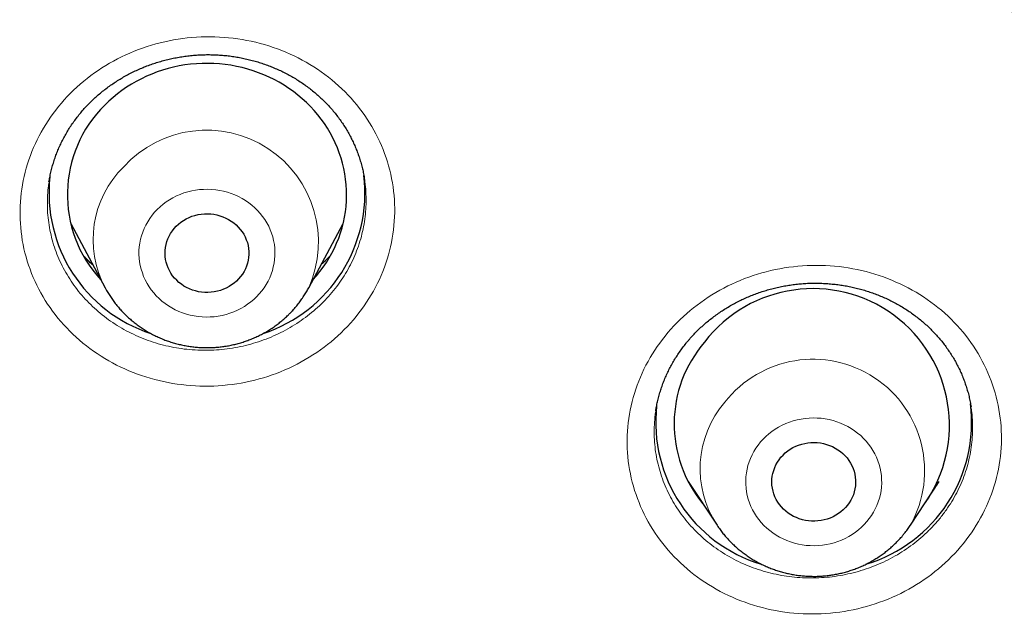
# Model space of a CAD drawing. Header units: millimetres. Extents: x 8 to 450, y 12 to 574.
# Tile 179 of 256: x 248.33 to 258.91, y 499.46 to 505.96. Entities that reach past the tile are written whole.
import ezdxf

# ---------------------------------------------------------------- set-up
doc = ezdxf.new("R2010")
doc.units = ezdxf.units.MM

msp = doc.modelspace()

# ---------------------------------------------------------------- linework, layer by layer
at = {"color": 7, "linetype": 'Continuous', "lineweight": 30}
for p, q in [((252.036, 504.241), (252.036, 504.244)), ((248.648, 504.217), (248.648, 504.213)), ((248.881, 503.769), (249.25, 503.078)), ((251.438, 503.078), (251.807, 503.769)), ((249.251, 503.077), (249.25, 503.078)), ((251.438, 503.078), (251.437, 503.077)), ((255.167, 501.757), (255.166, 501.755)), ((255.514, 500.998), (255.824, 500.528)), ((255.554, 500.938), (255.54, 500.952)), ((257.901, 500.528), (258.211, 500.998)), ((258.19, 500.963), (258.181, 500.954)), ((255.825, 500.527), (255.824, 500.528))]:
    msp.add_line(p, q, dxfattribs=at)
at = {"color": 252, "linetype": 'Continuous', "lineweight": 0}
for p, q in [((255.555, 500.937), (255.54, 500.951)), ((258.189, 500.962), (258.181, 500.953))]:
    msp.add_line(p, q, dxfattribs=at)
at = {"color": 7, "linetype": 'Continuous', "lineweight": 30, "flags": 128}
for points in [[(251.483, 503.163), (251.521, 503.206), (251.558, 503.253), (251.594, 503.301), (251.627, 503.35), (251.658, 503.4), (251.687, 503.452), (251.713, 503.505), (251.737, 503.558), (251.759, 503.613), (251.779, 503.668), (251.795, 503.724), (251.81, 503.781), (251.822, 503.838), (251.831, 503.896), (251.838, 503.953), (251.842, 504.012), (251.844, 504.07), (251.843, 504.128), (251.84, 504.186), (251.834, 504.244), (251.825, 504.302), (251.814, 504.359), (251.801, 504.416), (251.785, 504.472), (251.766, 504.528), (251.745, 504.583), (251.722, 504.637), (251.696, 504.69), (251.668, 504.742), (251.638, 504.793), (251.606, 504.842), (251.571, 504.891), (251.534, 504.938), (251.496, 504.983), (251.455, 505.027), (251.412, 505.069), (251.368, 505.11), (251.322, 505.149), (251.274, 505.186), (251.224, 505.221), (251.173, 505.254), (251.121, 505.286), (251.067, 505.315), (251.012, 505.342), (250.956, 505.367), (250.899, 505.389), (250.841, 505.41), (250.782, 505.428), (250.723, 505.444), (250.662, 505.457), (250.602, 505.469), (250.54, 505.477), (250.479, 505.484), (250.417, 505.488), (250.355, 505.489), (250.293, 505.489), (250.231, 505.485), (250.169, 505.48), (250.108, 505.472), (250.047, 505.462), (249.986, 505.449), (249.926, 505.434), (249.867, 505.416), (249.809, 505.397), (249.751, 505.375), (249.695, 505.351), (249.64, 505.324), (249.585, 505.296), (249.533, 505.266), (249.481, 505.233), (249.431, 505.198), (249.383, 505.162), (249.336, 505.124), (249.291, 505.084), (249.248, 505.042)], [(250.015, 503.739), (250.039, 503.762), (250.065, 503.783), (250.093, 503.801), (250.122, 503.818), (250.152, 503.833), (250.183, 503.846), (250.215, 503.856), (250.248, 503.864), (250.282, 503.869), (250.316, 503.873), (250.35, 503.873), (250.384, 503.872), (250.418, 503.868), (250.451, 503.861), (250.484, 503.853), (250.516, 503.842), (250.547, 503.828), (250.577, 503.813), (250.605, 503.795), (250.632, 503.776), (250.657, 503.754), (250.681, 503.731), (250.702, 503.706), (250.722, 503.68), (250.739, 503.653), (250.754, 503.624), (250.767, 503.594), (250.778, 503.564), (250.785, 503.533), (250.791, 503.501), (250.794, 503.469), (250.794, 503.437), (250.791, 503.405), (250.786, 503.374), (250.779, 503.342), (250.769, 503.312), (250.757, 503.282), (250.742, 503.253), (250.725, 503.225), (250.706, 503.199), (250.684, 503.174), (250.661, 503.151), (250.636, 503.129), (250.609, 503.109), (250.581, 503.091), (250.551, 503.075), (250.521, 503.062), (250.489, 503.05), (250.456, 503.041), (250.423, 503.034), (250.389, 503.03), (250.355, 503.028), (250.321, 503.028), (250.287, 503.031), (250.254, 503.036), (250.22, 503.044), (250.188, 503.054), (250.157, 503.066), (250.126, 503.081), (250.097, 503.097), (250.069, 503.116), (250.043, 503.136), (250.019, 503.159), (249.996, 503.182), (249.975, 503.208), (249.957, 503.235), (249.941, 503.263), (249.927, 503.292), (249.915, 503.322), (249.906, 503.353), (249.9, 503.384), (249.895, 503.416), (249.894, 503.448), (249.895, 503.48), (249.899, 503.512), (249.905, 503.544), (249.914, 503.574), (249.925, 503.605), (249.938, 503.634), (249.954, 503.662), (249.973, 503.689), (249.993, 503.715), (250.015, 503.739)], [(256.51, 501.257), (256.533, 501.281), (256.557, 501.304), (256.583, 501.325), (256.61, 501.344), (256.639, 501.361), (256.669, 501.376), (256.7, 501.388), (256.733, 501.399), (256.766, 501.407), (256.799, 501.412), (256.833, 501.416), (256.867, 501.416), (256.901, 501.415), (256.935, 501.411), (256.968, 501.404), (257.001, 501.396), (257.033, 501.385), (257.064, 501.372), (257.094, 501.356), (257.122, 501.339), (257.149, 501.319), (257.175, 501.298), (257.198, 501.275), (257.22, 501.25), (257.24, 501.224), (257.257, 501.196), (257.272, 501.168), (257.285, 501.138), (257.296, 501.108), (257.304, 501.076), (257.309, 501.045), (257.312, 501.013), (257.312, 500.981), (257.31, 500.949), (257.305, 500.917), (257.297, 500.886), (257.288, 500.855), (257.275, 500.826), (257.261, 500.797), (257.244, 500.769), (257.224, 500.743), (257.203, 500.718), (257.18, 500.694), (257.155, 500.672), (257.128, 500.653), (257.1, 500.635), (257.071, 500.619), (257.04, 500.605), (257.008, 500.593), (256.975, 500.584), (256.942, 500.577), (256.908, 500.573), (256.874, 500.571), (256.84, 500.571), (256.806, 500.574), (256.773, 500.579), (256.74, 500.587), (256.707, 500.597), (256.676, 500.609), (256.645, 500.623), (256.616, 500.64), (256.588, 500.658), (256.562, 500.678), (256.538, 500.701), (256.515, 500.725), (256.494, 500.75), (256.476, 500.777), (256.459, 500.805), (256.445, 500.834), (256.434, 500.864), (256.425, 500.895), (256.418, 500.926), (256.414, 500.958), (256.412, 500.99), (256.413, 501.022), (256.417, 501.054), (256.423, 501.085), (256.432, 501.116), (256.443, 501.147), (256.456, 501.176), (256.472, 501.204), (256.49, 501.231), (256.51, 501.257)]]:
    msp.add_lwpolyline(points, dxfattribs=at)
at = {"color": 252, "linetype": 'Continuous', "lineweight": 0, "flags": 128}
for points in [[(250.878, 502.982), (250.906, 503.013), (250.933, 503.045), (250.958, 503.078), (250.98, 503.113), (251, 503.149), (251.018, 503.186), (251.034, 503.224), (251.047, 503.263), (251.057, 503.302), (251.065, 503.342), (251.071, 503.383), (251.074, 503.423), (251.074, 503.464), (251.072, 503.505), (251.068, 503.545), (251.06, 503.585), (251.051, 503.625), (251.038, 503.664), (251.024, 503.702), (251.007, 503.739), (250.987, 503.776), (250.966, 503.811), (250.942, 503.845), (250.916, 503.878), (250.888, 503.909), (250.858, 503.938), (250.827, 503.966), (250.793, 503.992), (250.758, 504.016), (250.722, 504.038), (250.684, 504.058), (250.645, 504.076), (250.605, 504.092), (250.565, 504.105), (250.523, 504.116), (250.481, 504.125), (250.438, 504.131), (250.395, 504.135), (250.352, 504.137), (250.308, 504.136), (250.265, 504.133), (250.222, 504.127), (250.18, 504.119), (250.138, 504.109), (250.097, 504.097), (250.056, 504.082), (250.017, 504.065), (249.979, 504.045), (249.942, 504.024), (249.907, 504.001), (249.873, 503.975), (249.841, 503.948), (249.81, 503.919), (249.782, 503.889), (249.755, 503.857), (249.73, 503.823), (249.708, 503.788), (249.688, 503.752), (249.67, 503.715), (249.654, 503.677), (249.641, 503.638), (249.631, 503.599), (249.623, 503.559), (249.617, 503.519), (249.614, 503.478), (249.614, 503.437), (249.616, 503.397), (249.62, 503.356), (249.628, 503.316), (249.637, 503.277), (249.65, 503.238), (249.664, 503.199), (249.681, 503.162), (249.701, 503.125), (249.722, 503.09), (249.746, 503.056), (249.772, 503.024), (249.8, 502.993), (249.83, 502.963), (249.861, 502.935), (249.895, 502.909), (249.93, 502.885), (249.966, 502.863), (250.004, 502.843), (250.043, 502.825), (250.083, 502.81), (250.123, 502.796), (250.165, 502.785), (250.207, 502.776), (250.25, 502.77), (250.293, 502.766), (250.336, 502.764), (250.38, 502.765), (250.423, 502.768), (250.466, 502.774), (250.508, 502.782), (250.55, 502.792), (250.591, 502.805), (250.632, 502.82), (250.671, 502.837), (250.709, 502.856), (250.746, 502.877), (250.781, 502.901), (250.815, 502.926), (250.847, 502.953), (250.878, 502.982)], [(257.433, 500.566), (257.459, 500.598), (257.483, 500.632), (257.505, 500.667), (257.524, 500.704), (257.541, 500.741), (257.556, 500.779), (257.568, 500.818), (257.578, 500.858), (257.586, 500.898), (257.59, 500.938), (257.593, 500.979), (257.592, 501.02), (257.589, 501.06), (257.584, 501.101), (257.576, 501.141), (257.565, 501.18), (257.552, 501.219), (257.537, 501.257), (257.519, 501.294), (257.499, 501.33), (257.477, 501.365), (257.452, 501.398), (257.426, 501.431), (257.397, 501.461), (257.367, 501.49), (257.334, 501.517), (257.301, 501.543), (257.265, 501.566), (257.228, 501.587), (257.19, 501.607), (257.151, 501.624), (257.111, 501.639), (257.07, 501.652), (257.028, 501.662), (256.985, 501.67), (256.942, 501.676), (256.899, 501.679), (256.856, 501.68), (256.813, 501.678), (256.77, 501.674), (256.727, 501.668), (256.685, 501.659), (256.643, 501.648), (256.602, 501.635), (256.562, 501.619), (256.523, 501.602), (256.485, 501.582), (256.449, 501.56), (256.414, 501.536), (256.381, 501.51), (256.349, 501.482), (256.319, 501.453), (256.291, 501.422), (256.265, 501.389), (256.241, 501.355), (256.22, 501.32), (256.2, 501.283), (256.183, 501.246), (256.168, 501.208), (256.156, 501.169), (256.146, 501.129), (256.139, 501.089), (256.134, 501.049), (256.132, 501.008), (256.132, 500.967), (256.135, 500.927), (256.141, 500.886), (256.149, 500.846), (256.159, 500.807), (256.172, 500.768), (256.188, 500.73), (256.205, 500.693), (256.226, 500.657), (256.248, 500.622), (256.272, 500.589), (256.299, 500.557), (256.327, 500.526), (256.358, 500.497), (256.39, 500.47), (256.424, 500.444), (256.459, 500.421), (256.496, 500.4), (256.534, 500.38), (256.573, 500.363), (256.614, 500.348), (256.655, 500.335), (256.697, 500.325), (256.739, 500.317), (256.782, 500.311), (256.825, 500.308), (256.868, 500.307), (256.912, 500.309), (256.955, 500.313), (256.998, 500.319), (257.04, 500.328), (257.081, 500.339), (257.122, 500.352), (257.162, 500.368), (257.201, 500.386), (257.239, 500.405), (257.275, 500.428), (257.31, 500.452), (257.344, 500.477), (257.375, 500.505), (257.405, 500.535), (257.433, 500.566)]]:
    msp.add_lwpolyline(points, dxfattribs=at)
at = {"color": 7, "linetype": 'Continuous', "lineweight": 30}
for centre, radius, start, end in [((250.195, 504.08), 1.35, 134.5658, 222.8205), ((250.238, 504.098), 1.591, 173.7584, 251.8127), ((250.448, 504.099), 1.593, 288.2639, 6.7301), ((256.853, 501.602), 1.467, 324.8527, 142.4795), ((256.709, 501.616), 1.346, 139.2429, 219.6469), ((256.761, 501.636), 1.596, 173.7856, 253.1249), ((256.965, 501.635), 1.594, 286.7206, 7.1482)]:
    msp.add_arc(centre, radius, start, end, dxfattribs=at)
at = {"color": 252, "linetype": 'Continuous', "lineweight": 0}
for centre, radius, start, end in [((250.339, 503.569), 1.203, 335.9123, 137.6911), ((250.22, 503.595), 1.099, 134.5216, 208.0571), ((256.854, 501.112), 1.199, 330.9027, 142.1197), ((256.736, 501.133), 1.094, 139.2028, 213.5461)]:
    msp.add_arc(centre, radius, start, end, dxfattribs=at)
at = {"color": 7, "linetype": 'Continuous', "lineweight": 30}
for points, knots in [([(253.574, 480.976), (253.574, 480.976), (253.676, 481.024), (253.875, 481.122), (254.168, 481.266), (254.453, 481.409), (254.732, 481.552), (255.006, 481.693), (255.273, 481.834), (255.533, 481.973), (255.785, 482.11), (256.03, 482.244), (256.267, 482.376), (256.497, 482.506), (256.719, 482.633), (256.934, 482.757), (257.141, 482.878), (257.341, 482.997), (257.534, 483.112), (257.72, 483.225), (257.905, 483.337), (258.087, 483.45), (258.267, 483.562), (258.439, 483.67), (258.603, 483.773), (258.759, 483.874), (258.909, 483.97), (259.052, 484.063), (259.187, 484.151), (259.313, 484.235), (259.43, 484.313), (259.539, 484.385), (259.637, 484.451), (259.724, 484.51), (259.802, 484.563), (259.873, 484.611), (259.937, 484.655), (259.994, 484.694), (260.043, 484.728), (260.086, 484.758), (260.125, 484.785), (260.165, 484.813), (260.208, 484.842), (260.254, 484.874), (260.302, 484.908), (260.344, 484.937), (260.377, 484.96), (260.4, 484.977), (260.42, 484.991), (260.435, 485.001), (260.445, 485.008), (260.45, 485.012), (260.456, 485.016), (260.465, 485.022), (260.479, 485.032), (260.499, 485.046), (260.527, 485.066), (260.564, 485.092), (260.608, 485.123), (260.659, 485.16), (260.717, 485.201), (260.781, 485.247), (260.852, 485.298), (260.929, 485.353), (261.014, 485.415), (261.105, 485.482), (261.204, 485.554), (261.31, 485.632), (261.423, 485.716), (261.555, 485.814), (261.703, 485.925), (261.865, 486.048), (262.066, 486.202), (262.307, 486.388), (262.584, 486.606), (262.889, 486.849), (263.219, 487.118), (263.574, 487.412), (263.92, 487.705), (264.257, 487.996), (264.584, 488.283), (264.9, 488.567), (265.207, 488.847), (265.507, 489.126), (265.846, 489.447), (266.222, 489.811), (266.633, 490.219), (267.035, 490.628), (267.324, 490.929), (267.504, 491.12), (267.58, 491.201), (267.655, 491.28), (267.725, 491.356), (267.79, 491.426), (267.849, 491.49), (267.902, 491.547), (267.949, 491.599), (267.99, 491.644), (268.026, 491.684), (268.057, 491.717), (268.082, 491.745), (268.101, 491.766), (268.115, 491.781), (268.126, 491.794), (268.141, 491.81), (268.164, 491.836), (268.196, 491.871), (268.237, 491.917), (268.284, 491.969), (268.335, 492.026), (268.391, 492.089), (268.453, 492.159), (268.519, 492.234), (268.588, 492.312), (268.658, 492.392), (268.73, 492.475), (268.806, 492.562), (268.883, 492.652), (268.961, 492.743), (269.039, 492.834), (269.197, 493.021), (269.435, 493.304), (269.747, 493.685), (270.029, 494.037), (270.282, 494.36), (270.508, 494.653), (270.732, 494.948), (270.955, 495.247), (271.178, 495.55), (271.399, 495.858), (271.62, 496.169), (271.841, 496.487), (272.034, 496.77), (272.199, 497.017), (272.316, 497.192), (272.41, 497.335), (272.48, 497.443), (272.545, 497.543), (272.603, 497.632), (272.653, 497.711), (272.7, 497.784), (272.742, 497.85), (272.78, 497.91), (272.814, 497.963), (272.844, 498.01), (272.869, 498.051), (272.89, 498.085), (272.908, 498.112), (272.921, 498.133), (272.931, 498.15), (272.942, 498.168), (272.957, 498.191), (272.976, 498.221), (272.999, 498.259), (273.028, 498.306), (273.062, 498.361), (273.102, 498.425), (273.146, 498.497), (273.195, 498.578), (273.25, 498.667), (273.309, 498.765), (273.367, 498.863), (273.425, 498.96), (273.481, 499.053), (273.538, 499.149), (273.594, 499.245), (273.648, 499.339), (273.702, 499.431), (273.773, 499.553), (273.859, 499.703), (273.958, 499.88), (274.053, 500.049), (274.143, 500.211), (274.228, 500.365), (274.297, 500.492), (274.351, 500.593), (274.392, 500.669), (274.432, 500.743), (274.468, 500.811), (274.502, 500.874), (274.531, 500.929), (274.556, 500.977), (274.577, 501.018), (274.596, 501.052), (274.612, 501.083), (274.626, 501.11), (274.64, 501.138), (274.656, 501.167), (274.674, 501.203), (274.695, 501.243), (274.719, 501.29), (274.746, 501.341), (274.774, 501.397), (274.805, 501.457), (274.838, 501.522), (274.873, 501.592), (274.927, 501.698), (274.997, 501.837), (275.08, 502.004), (275.158, 502.165), (275.233, 502.319), (275.304, 502.466), (275.366, 502.597), (275.422, 502.715), (275.474, 502.826), (275.527, 502.94), (275.582, 503.06), (275.639, 503.184), (275.687, 503.29), (275.726, 503.375), (275.755, 503.44), (275.784, 503.506), (275.814, 503.573), (275.844, 503.64), (275.873, 503.706), (275.9, 503.768), (275.925, 503.826), (275.948, 503.878), (275.967, 503.922), (275.983, 503.959), (275.995, 503.987), (276.004, 504.007), (276.01, 504.022), (276.016, 504.035), (276.022, 504.05), (276.03, 504.067), (276.043, 504.097), (276.061, 504.141), (276.085, 504.198), (276.111, 504.259), (276.139, 504.324), (276.169, 504.395), (276.201, 504.471), (276.235, 504.554), (276.271, 504.641), (276.31, 504.735), (276.349, 504.831), (276.389, 504.931), (276.43, 505.033), (276.474, 505.143), (276.52, 505.26), (276.569, 505.383), (276.619, 505.514), (276.672, 505.65), (276.726, 505.792), (276.782, 505.94), (276.839, 506.095), (276.885, 506.22), (276.919, 506.313), (276.94, 506.372), (276.961, 506.43), (276.981, 506.484), (276.998, 506.532), (277.013, 506.575), (277.026, 506.611), (277.037, 506.642), (277.046, 506.666), (277.053, 506.685), (277.058, 506.7), (277.063, 506.714), (277.068, 506.728), (277.076, 506.751), (277.087, 506.783), (277.103, 506.83), (277.122, 506.884), (277.145, 506.948), (277.168, 507.017), (277.194, 507.091), (277.221, 507.171), (277.25, 507.256), (277.28, 507.347), (277.343, 507.533), (277.43, 507.8), (277.54, 508.146), (277.618, 508.399), (277.671, 508.573), (277.699, 508.666), (277.725, 508.754), (277.75, 508.838), (277.773, 508.915), (277.794, 508.987), (277.812, 509.049), (277.827, 509.101), (277.839, 509.145), (277.851, 509.185), (277.86, 509.216), (277.866, 509.238), (277.871, 509.253), (277.874, 509.267), (277.878, 509.279), (277.881, 509.292), (277.887, 509.31), (277.894, 509.336), (277.903, 509.369), (277.915, 509.41), (277.928, 509.458), (277.943, 509.513), (277.96, 509.572), (277.977, 509.634), (278.006, 509.739), (278.045, 509.885), (278.092, 510.063), (278.135, 510.229), (278.175, 510.383), (278.213, 510.531), (278.246, 510.666), (278.276, 510.786), (278.302, 510.894), (278.327, 510.998), (278.351, 511.099), (278.374, 511.194), (278.394, 511.283), (278.413, 511.363), (278.429, 511.436), (278.444, 511.502), (278.457, 511.56), (278.469, 511.61), (278.478, 511.653), (278.486, 511.688), (278.491, 511.711), (278.494, 511.725), (278.496, 511.732), (278.497, 511.738), (278.498, 511.743), (278.5, 511.751), (278.503, 511.764), (278.507, 511.783), (278.513, 511.809), (278.52, 511.841), (278.531, 511.893), (278.547, 511.966), (278.568, 512.063), (278.59, 512.167), (278.613, 512.278), (278.636, 512.393), (278.66, 512.507), (278.687, 512.645), (278.718, 512.804), (278.753, 512.983), (278.781, 513.134), (278.804, 513.257), (278.821, 513.354), (278.838, 513.445), (278.853, 513.531), (278.867, 513.61), (278.88, 513.683), (278.891, 513.751), (278.9, 513.801), (278.906, 513.836), (278.909, 513.857), (278.912, 513.877), (278.915, 513.894), (278.918, 513.91), (278.92, 513.924), (278.923, 513.938), (278.926, 513.958), (278.93, 513.984), (278.936, 514.019), (278.943, 514.062), (278.951, 514.113), (278.961, 514.17), (278.971, 514.233), (278.981, 514.298), (278.991, 514.362), (279.005, 514.453), (279.023, 514.567), (279.043, 514.703), (279.061, 514.827), (279.077, 514.939), (279.091, 515.039), (279.104, 515.133), (279.116, 515.22), (279.127, 515.301), (279.139, 515.393), (279.152, 515.497), (279.167, 515.611), (279.18, 515.716), (279.19, 515.8), (279.198, 515.867), (279.205, 515.919), (279.209, 515.96), (279.213, 515.992), (279.216, 516.015), (279.219, 516.041), (279.223, 516.073), (279.227, 516.11), (279.232, 516.153), (279.237, 516.204), (279.244, 516.26), (279.25, 516.318), (279.256, 516.375), (279.262, 516.432), (279.268, 516.486), (279.275, 516.554), (279.283, 516.633), (279.292, 516.723), (279.301, 516.817), (279.311, 516.915), (279.32, 517.014), (279.328, 517.106), (279.336, 517.197), (279.344, 517.288), (279.352, 517.377), (279.358, 517.456), (279.364, 517.524), (279.368, 517.582), (279.372, 517.624), (279.374, 517.657), (279.376, 517.686), (279.379, 517.721), (279.382, 517.764), (279.386, 517.815), (279.39, 517.875), (279.395, 517.942), (279.4, 518.014), (279.405, 518.086), (279.411, 518.175), (279.417, 518.279), (279.425, 518.395), (279.431, 518.503), (279.436, 518.604), (279.441, 518.696), (279.446, 518.782), (279.45, 518.863), (279.453, 518.925), (279.455, 518.972), (279.456, 519.004), (279.458, 519.034), (279.459, 519.06), (279.46, 519.084), (279.461, 519.107), (279.462, 519.134), (279.463, 519.17), (279.465, 519.216), (279.467, 519.275), (279.47, 519.342), (279.473, 519.415), (279.475, 519.489), (279.478, 519.567), (279.48, 519.648), (279.483, 519.733), (279.485, 519.817), (279.487, 519.891), (279.488, 519.952), (279.489, 519.999), (279.49, 520.04), (279.491, 520.078), (279.491, 520.116), (279.492, 520.16), (279.493, 520.213), (279.494, 520.272), (279.495, 520.337), (279.496, 520.403), (279.496, 520.469), (279.497, 520.531), (279.497, 520.585), (279.498, 520.632), (279.498, 520.676), (279.498, 520.715), (279.498, 520.75), (279.498, 520.781), (279.499, 520.81), (279.499, 520.842), (279.499, 520.878), (279.499, 520.919), (279.499, 520.968), (279.498, 521.026), (279.498, 521.067), (279.498, 521.088)], [0, 0, 0, 0, 0.0000544, 0.0065146, 0.0128318, 0.0190061, 0.0250374, 0.0310444, 0.0369025, 0.0426116, 0.0481719, 0.0535832, 0.0588456, 0.0639591, 0.0689235, 0.073739, 0.0784056, 0.0829231, 0.0872916, 0.0915111, 0.0955816, 0.0998871, 0.1040122, 0.107957, 0.1117215, 0.1153056, 0.1188188, 0.1221395, 0.1252678, 0.1282036, 0.1309469, 0.1334978, 0.1358561, 0.1378488, 0.1396798, 0.141349, 0.1428565, 0.1442022, 0.1453862, 0.1463686, 0.1472473, 0.1481853, 0.1491974, 0.1502836, 0.151444, 0.1526785, 0.1532452, 0.1538246, 0.1543204, 0.154677, 0.1548944, 0.154986, 0.1550751, 0.1553089, 0.1556338, 0.1560499, 0.1567643, 0.1576481, 0.1587015, 0.1599245, 0.161317, 0.1628496, 0.1645458, 0.1664055, 0.1684287, 0.1706568, 0.1730544, 0.1756215, 0.1783582, 0.1812644, 0.1852443, 0.1892116, 0.1931541, 0.2001326, 0.207032, 0.2138524, 0.2230254, 0.2320515, 0.2409306, 0.2496626, 0.2582476, 0.2665363, 0.2746832, 0.2827183, 0.2907022, 0.3022016, 0.3135967, 0.3248874, 0.3360739, 0.3382667, 0.3404554, 0.342635, 0.344694, 0.3465873, 0.3482854, 0.3498235, 0.3512018, 0.3524201, 0.3534785, 0.354377, 0.3551156, 0.3556942, 0.3560366, 0.3563135, 0.3567263, 0.3573092, 0.3583706, 0.3595858, 0.3609538, 0.3624746, 0.3641483, 0.3659748, 0.3679542, 0.3700864, 0.3721312, 0.3742993, 0.3765907, 0.3789621, 0.3813321, 0.3836987, 0.3860619, 0.3958725, 0.4056247, 0.4153185, 0.4226817, 0.4300108, 0.4373214, 0.444721, 0.45223, 0.4597113, 0.467298, 0.4749903, 0.482788, 0.4877325, 0.4927185, 0.4953468, 0.4979639, 0.5004171, 0.5024446, 0.5043186, 0.5060389, 0.5076057, 0.5090189, 0.5102786, 0.5113846, 0.5123371, 0.513136, 0.5137812, 0.5142729, 0.514613, 0.5149795, 0.5155176, 0.5162308, 0.5171199, 0.5181848, 0.5194917, 0.5209923, 0.5226867, 0.5245748, 0.5266566, 0.5289322, 0.5314015, 0.5334776, 0.5356733, 0.5379246, 0.5401362, 0.5423072, 0.5444376, 0.5465274, 0.5507507, 0.5547978, 0.5586687, 0.5623634, 0.5658818, 0.569224, 0.5710186, 0.572758, 0.5744417, 0.5760133, 0.5774326, 0.5786998, 0.5797551, 0.5806751, 0.5814597, 0.5821108, 0.5827427, 0.5833078, 0.5839677, 0.5847574, 0.5856769, 0.5867262, 0.5879053, 0.5891359, 0.5904818, 0.5919432, 0.59352, 0.5951799, 0.5990859, 0.6028311, 0.6064153, 0.6098387, 0.6131012, 0.6162029, 0.6185543, 0.6209848, 0.6235173, 0.626152, 0.6288888, 0.6317278, 0.6331267, 0.6345492, 0.6359952, 0.6374648, 0.6389579, 0.6404272, 0.6417621, 0.6430699, 0.6442096, 0.6451811, 0.6459844, 0.6466196, 0.6470204, 0.6473045, 0.6475649, 0.6478879, 0.6482732, 0.6487103, 0.6498443, 0.6511209, 0.6524219, 0.6538435, 0.655386, 0.6570492, 0.6588332, 0.6607379, 0.6627634, 0.6649166, 0.6669968, 0.6692226, 0.6715939, 0.6741108, 0.6767733, 0.6795813, 0.682535, 0.6855708, 0.6887465, 0.692062, 0.6955174, 0.696767, 0.6980339, 0.6993057, 0.7004745, 0.7015153, 0.7024129, 0.703187, 0.7038377, 0.7043648, 0.7047747, 0.7050578, 0.7053185, 0.7056229, 0.7059712, 0.7067808, 0.7077055, 0.7089269, 0.7102793, 0.7117627, 0.7133301, 0.7150212, 0.7168361, 0.7187748, 0.7207862, 0.7286732, 0.7356921, 0.7426894, 0.7446846, 0.7466629, 0.7485345, 0.7502847, 0.7519135, 0.7534208, 0.7548067, 0.755791, 0.7567034, 0.7575438, 0.7583056, 0.7586557, 0.7589688, 0.759245, 0.7594842, 0.7597315, 0.7600708, 0.7606279, 0.7613322, 0.7621836, 0.7631822, 0.7643279, 0.7656127, 0.7669212, 0.7682158, 0.7721929, 0.7760315, 0.7793416, 0.7825412, 0.7856302, 0.7886087, 0.790912, 0.7931445, 0.7953062, 0.7973972, 0.7994042, 0.801226, 0.8028899, 0.804396, 0.8057442, 0.8069548, 0.8080018, 0.8088851, 0.8096048, 0.8101608, 0.8103237, 0.8104646, 0.8105835, 0.8106804, 0.8108168, 0.8110536, 0.8114615, 0.8120088, 0.8126886, 0.8134214, 0.8152386, 0.8172206, 0.8193672, 0.8216785, 0.8240788, 0.8264425, 0.8287677, 0.8325493, 0.8362243, 0.8397928, 0.8418458, 0.84384, 0.8457139, 0.8474638, 0.8490897, 0.8505917, 0.8519696, 0.8532235, 0.8536821, 0.8541209, 0.8545229, 0.8548814, 0.8551964, 0.8554679, 0.8557259, 0.8560907, 0.8566528, 0.8573703, 0.8582434, 0.8592721, 0.8604563, 0.8617685, 0.8631147, 0.8644309, 0.8657172, 0.8686591, 0.8714309, 0.8740328, 0.8762122, 0.8782562, 0.8801646, 0.8819375, 0.8835749, 0.8850966, 0.8875865, 0.889899, 0.8920341, 0.8939918, 0.8950577, 0.8960946, 0.8971537, 0.897576, 0.8980167, 0.8985522, 0.8991934, 0.8999402, 0.9007927, 0.9018432, 0.9030152, 0.9042048, 0.9053674, 0.9065029, 0.9076115, 0.908693, 0.9106057, 0.9124275, 0.9141586, 0.9163349, 0.9183483, 0.9201989, 0.9218986, 0.9238897, 0.9256906, 0.927301, 0.9287212, 0.9298135, 0.9307893, 0.9312724, 0.9318106, 0.9325249, 0.9333918, 0.9344274, 0.9356317, 0.9370048, 0.9385, 0.9399638, 0.9413844, 0.9438762, 0.9462225, 0.9484233, 0.9504227, 0.9522857, 0.9540223, 0.9556354, 0.9571249, 0.9578111, 0.9584674, 0.9590694, 0.9595985, 0.9600547, 0.9604873, 0.9610163, 0.9616473, 0.9626474, 0.9638287, 0.9651914, 0.9666875, 0.9681793, 0.9696581, 0.9713844, 0.9730926, 0.9747829, 0.9764396, 0.9775206, 0.9784685, 0.9792833, 0.979975, 0.9807261, 0.9816043, 0.9826096, 0.9838568, 0.9851558, 0.986471, 0.9878025, 0.9891502, 0.9901229, 0.991077, 0.9919448, 0.9927227, 0.9934108, 0.9940092, 0.9945691, 0.9951771, 0.9958837, 0.9966953, 0.9976471, 0.9987477, 1, 1, 1, 1]), ([(248.647, 504.217), (248.65, 504.232), (248.656, 504.267), (248.667, 504.32), (248.681, 504.377), (248.698, 504.432), (248.716, 504.488), (248.737, 504.542), (248.76, 504.596), (248.785, 504.649), (248.812, 504.701), (248.841, 504.752), (248.872, 504.803), (248.906, 504.852), (248.941, 504.9), (248.978, 504.947), (249.016, 504.993), (249.057, 505.037), (249.099, 505.08), (249.143, 505.121), (249.188, 505.161), (249.235, 505.199), (249.283, 505.236), (249.333, 505.271), (249.384, 505.304), (249.436, 505.336), (249.489, 505.366), (249.544, 505.394), (249.6, 505.421), (249.657, 505.445), (249.714, 505.468), (249.773, 505.488), (249.832, 505.507), (249.892, 505.524), (249.952, 505.538), (250.013, 505.551), (250.075, 505.561), (250.137, 505.57), (250.199, 505.576), (250.261, 505.581), (250.324, 505.583), (250.386, 505.583), (250.448, 505.581), (250.51, 505.577), (250.572, 505.571), (250.634, 505.563), (250.695, 505.552), (250.756, 505.54), (250.816, 505.525), (250.876, 505.509), (250.935, 505.491), (250.993, 505.47), (251.05, 505.448), (251.106, 505.424), (251.161, 505.398), (251.215, 505.37), (251.268, 505.341), (251.32, 505.309), (251.371, 505.276), (251.42, 505.241), (251.468, 505.204), (251.514, 505.166), (251.558, 505.127), (251.601, 505.086), (251.642, 505.044), (251.682, 505), (251.72, 504.954), (251.756, 504.907), (251.791, 504.859), (251.823, 504.81), (251.854, 504.76), (251.882, 504.709), (251.908, 504.658), (251.932, 504.605), (251.954, 504.552), (251.974, 504.498), (251.992, 504.442), (252.007, 504.386), (252.021, 504.33), (252.03, 504.281), (252.035, 504.252), (252.036, 504.241)], [0, 0, 0, 0, 0.010651, 0.023543, 0.036437, 0.049335, 0.062241, 0.075157, 0.088026, 0.100874, 0.113686, 0.12649, 0.139313, 0.152143, 0.164942, 0.177747, 0.190587, 0.203402, 0.216139, 0.228817, 0.241514, 0.254269, 0.26703, 0.279726, 0.292383, 0.304993, 0.31768, 0.33036, 0.343061, 0.355787, 0.3685, 0.381182, 0.393853, 0.406516, 0.419175, 0.431836, 0.444502, 0.457177, 0.469866, 0.482573, 0.495283, 0.50793, 0.520536, 0.533141, 0.54577, 0.558442, 0.571101, 0.583792, 0.596543, 0.609291, 0.621959, 0.634538, 0.647214, 0.659867, 0.672533, 0.685233, 0.697981, 0.710626, 0.723394, 0.736211, 0.749, 0.761677, 0.774236, 0.786882, 0.799651, 0.812487, 0.82537, 0.838281, 0.851197, 0.864092, 0.876945, 0.889736, 0.902448, 0.915166, 0.927986, 0.940884, 0.953842, 0.966839, 0.979855, 0.992866, 1, 1, 1, 1]), ([(249.12, 503.322), (249.107, 503.333), (249.079, 503.358), (249.047, 503.389), (249.028, 503.408), (249.023, 503.413)], [0, 0, 0, 0, 0.389341, 0.84504, 1, 1, 1, 1]), ([(251.668, 503.42), (251.659, 503.411), (251.635, 503.387), (251.603, 503.357), (251.58, 503.338), (251.573, 503.332)], [0, 0, 0, 0, 0.310428, 0.783586, 1, 1, 1, 1]), ([(249.251, 503.077), (249.256, 503.068), (249.269, 503.043), (249.292, 503.005), (249.321, 502.962), (249.351, 502.92), (249.384, 502.879), (249.418, 502.84), (249.454, 502.802), (249.492, 502.765), (249.531, 502.731), (249.572, 502.698), (249.614, 502.666), (249.657, 502.637), (249.702, 502.609), (249.748, 502.583), (249.796, 502.559), (249.844, 502.537), (249.893, 502.517), (249.943, 502.499), (249.994, 502.484), (250.046, 502.47), (250.098, 502.459), (250.151, 502.45), (250.204, 502.443), (250.257, 502.438), (250.311, 502.435), (250.364, 502.435), (250.418, 502.437), (250.471, 502.441), (250.524, 502.448), (250.577, 502.456), (250.629, 502.467), (250.681, 502.48), (250.732, 502.495), (250.783, 502.513), (250.833, 502.532), (250.881, 502.554), (250.929, 502.577), (250.976, 502.603), (251.021, 502.63), (251.065, 502.66), (251.108, 502.691), (251.149, 502.724), (251.188, 502.758), (251.216, 502.784), (251.23, 502.798), (251.232, 502.801)], [0, 0, 0, 0, 0.013518, 0.036089, 0.058679, 0.081289, 0.10392, 0.126573, 0.149247, 0.171944, 0.194663, 0.217403, 0.240166, 0.26295, 0.285755, 0.30858, 0.331425, 0.354287, 0.377167, 0.400063, 0.422974, 0.445899, 0.468836, 0.491784, 0.514742, 0.537709, 0.560682, 0.583661, 0.606644, 0.629629, 0.652615, 0.6756, 0.698582, 0.721561, 0.744534, 0.7675, 0.790457, 0.813404, 0.836339, 0.859261, 0.882169, 0.90506, 0.927934, 0.950789, 0.973625, 0.99518, 1, 1, 1, 1]), ([(251.232, 502.801), (251.241, 502.809), (251.261, 502.83), (251.292, 502.865), (251.326, 502.906), (251.357, 502.947), (251.386, 502.99), (251.413, 503.034), (251.429, 503.063), (251.437, 503.077)], [0, 0, 0, 0, 0.103155, 0.25477, 0.406293, 0.557664, 0.70888, 0.859942, 1, 1, 1, 1]), ([(255.517, 502.513), (255.523, 502.521), (255.543, 502.543), (255.576, 502.58), (255.618, 502.623), (255.662, 502.664), (255.707, 502.704), (255.754, 502.742), (255.802, 502.779), (255.852, 502.814), (255.903, 502.848), (255.956, 502.88), (256.009, 502.91), (256.064, 502.938), (256.119, 502.964), (256.176, 502.989), (256.233, 503.012), (256.292, 503.032), (256.351, 503.051), (256.411, 503.068), (256.471, 503.083), (256.533, 503.095), (256.594, 503.106), (256.656, 503.115), (256.717, 503.121), (256.779, 503.126), (256.841, 503.128), (256.903, 503.128), (256.966, 503.126), (257.028, 503.122), (257.091, 503.116), (257.153, 503.108), (257.214, 503.098), (257.275, 503.086), (257.334, 503.072), (257.393, 503.056), (257.451, 503.038), (257.509, 503.018), (257.567, 502.996), (257.623, 502.972), (257.679, 502.946), (257.733, 502.918), (257.787, 502.888), (257.838, 502.857), (257.889, 502.824), (257.937, 502.79), (257.985, 502.753), (258.031, 502.715), (258.076, 502.676), (258.119, 502.635), (258.16, 502.592), (258.2, 502.549), (258.237, 502.504), (258.273, 502.458), (258.307, 502.41), (258.34, 502.361), (258.37, 502.311), (258.398, 502.261), (258.424, 502.209), (258.449, 502.156), (258.471, 502.102), (258.49, 502.048), (258.508, 501.994), (258.524, 501.938), (258.537, 501.882), (258.546, 501.836), (258.55, 501.808), (258.552, 501.799)], [0, 0, 0, 0, 0.007674, 0.023357, 0.03896, 0.054531, 0.070106, 0.085711, 0.101375, 0.116926, 0.132569, 0.148238, 0.163849, 0.17938, 0.194818, 0.210353, 0.225874, 0.241415, 0.256988, 0.272597, 0.288108, 0.303719, 0.319341, 0.334859, 0.350242, 0.365644, 0.381127, 0.396693, 0.412319, 0.42798, 0.44365, 0.459298, 0.474895, 0.490418, 0.505844, 0.521199, 0.536638, 0.552192, 0.567828, 0.58352, 0.599243, 0.614972, 0.630672, 0.646319, 0.661887, 0.677357, 0.692861, 0.708572, 0.724363, 0.740146, 0.755809, 0.771338, 0.787049, 0.80274, 0.818457, 0.834227, 0.850062, 0.865773, 0.881611, 0.897501, 0.913366, 0.929116, 0.944814, 0.960684, 0.976543, 0.992428, 1, 1, 1, 1]), ([(255.166, 501.755), (255.168, 501.769), (255.174, 501.803), (255.184, 501.855), (255.198, 501.911), (255.214, 501.967), (255.233, 502.022), (255.253, 502.077), (255.276, 502.13), (255.3, 502.184), (255.327, 502.236), (255.356, 502.287), (255.386, 502.337), (255.419, 502.386), (255.454, 502.435), (255.487, 502.477), (255.508, 502.503), (255.517, 502.513)], [0, 0, 0, 0, 0.0522003, 0.1217104, 0.1912538, 0.2609452, 0.3305628, 0.3995885, 0.4689859, 0.5384742, 0.6077006, 0.6766607, 0.7452638, 0.81442, 0.8834537, 0.9525291, 1, 1, 1, 1]), ([(255.825, 500.527), (255.828, 500.522), (255.84, 500.503), (255.864, 500.471), (255.895, 500.43), (255.929, 500.39), (255.965, 500.352), (256.002, 500.315), (256.041, 500.28), (256.082, 500.247), (256.124, 500.215), (256.167, 500.185), (256.212, 500.157), (256.257, 500.131), (256.305, 500.106), (256.353, 500.084), (256.402, 500.064), (256.452, 500.046), (256.503, 500.03), (256.554, 500.016), (256.606, 500.004), (256.659, 499.994), (256.712, 499.987), (256.765, 499.982), (256.818, 499.979), (256.872, 499.978), (256.925, 499.979), (256.979, 499.983), (257.032, 499.989), (257.085, 499.997), (257.137, 500.008), (257.189, 500.02), (257.241, 500.035), (257.291, 500.052), (257.341, 500.071), (257.39, 500.092), (257.438, 500.115), (257.485, 500.141), (257.53, 500.168), (257.575, 500.197), (257.618, 500.227), (257.659, 500.26), (257.699, 500.294), (257.738, 500.33), (257.774, 500.367), (257.799, 500.395), (257.812, 500.41), (257.815, 500.413)], [0, 0, 0, 0, 0.007054, 0.029802, 0.05257, 0.07536, 0.098172, 0.121006, 0.143862, 0.166741, 0.189642, 0.212564, 0.235508, 0.258471, 0.281455, 0.304457, 0.327476, 0.350513, 0.373564, 0.396629, 0.419708, 0.442797, 0.465897, 0.489006, 0.512121, 0.535243, 0.558369, 0.581497, 0.604627, 0.627756, 0.650883, 0.674006, 0.697123, 0.720234, 0.743337, 0.76643, 0.789511, 0.812579, 0.835633, 0.85867, 0.881691, 0.904693, 0.927675, 0.950637, 0.973577, 0.995229, 1, 1, 1, 1]), ([(257.815, 500.413), (257.822, 500.422), (257.841, 500.445), (257.869, 500.482), (257.89, 500.512), (257.9, 500.528), (257.901, 500.529)], [0, 0, 0, 0, 0.246584, 0.60735, 0.967889, 1, 1, 1, 1])]:
    msp.add_open_spline(points, degree=3, knots=knots, dxfattribs=at)
at = {"color": 252, "linetype": 'Continuous', "lineweight": 0}
for points, knots in [([(277.499, 520.23), (277.499, 514.634), (275.13, 503.443), (265.718, 490.206), (256.994, 484.236), (252.81, 482.211)], [4.712389, 4.712389, 4.712389, 4.712389, 5.105088, 5.497787, 5.80811, 5.80811, 5.80811, 5.80811]), ([(258.846, 507.906), (258.904, 508.019), (258.972, 508.124), (259.13, 508.322), (259.22, 508.415), (259.417, 508.581), (259.523, 508.655), (259.749, 508.782), (259.87, 508.836), (260.242, 508.962), (260.509, 509), (261.032, 508.98), (261.293, 508.92), (261.647, 508.765), (261.762, 508.702), (261.972, 508.557), (262.068, 508.475), (262.244, 508.294), (262.323, 508.194), (262.456, 507.985), (262.511, 507.875), (262.599, 507.642), (262.63, 507.523), (262.667, 507.281), (262.673, 507.157), (262.658, 506.911), (262.638, 506.79), (262.573, 506.551), (262.527, 506.433), (262.412, 506.21), (262.342, 506.102), (262.184, 505.904), (262.095, 505.813), (261.899, 505.647), (261.791, 505.572), (261.565, 505.445), (261.446, 505.392), (261.195, 505.307), (261.068, 505.277), (260.808, 505.24), (260.675, 505.233), (260.412, 505.243), (260.283, 505.261), (260.028, 505.319), (259.902, 505.36), (259.548, 505.516), (259.333, 505.664), (258.984, 506.025), (258.847, 506.24), (258.717, 506.585), (258.685, 506.706), (258.648, 506.949), (258.643, 507.071), (258.658, 507.317), (258.678, 507.44), (258.744, 507.678), (258.789, 507.794), (258.846, 507.906)], [0, 0, 0, 0, 0.03125, 0.03125, 0.0625, 0.0625, 0.09375, 0.09375, 0.125, 0.125, 0.1875, 0.1875, 0.25, 0.25, 0.28125, 0.28125, 0.3125, 0.3125, 0.34375, 0.34375, 0.375, 0.375, 0.40625, 0.40625, 0.4375, 0.4375, 0.46875, 0.46875, 0.5, 0.5, 0.53125, 0.53125, 0.5625, 0.5625, 0.59375, 0.59375, 0.625, 0.625, 0.65625, 0.65625, 0.6875, 0.6875, 0.71875, 0.71875, 0.75, 0.75, 0.8125, 0.8125, 0.875, 0.875, 0.90625, 0.90625, 0.9375, 0.9375, 0.96875, 0.96875, 1, 1, 1, 1]), ([(251.819, 502.629), (251.729, 502.538), (251.63, 502.456), (251.417, 502.312), (251.301, 502.248), (251.061, 502.144), (250.937, 502.104), (250.681, 502.046), (250.548, 502.028), (250.154, 502.013), (249.888, 502.052), (249.397, 502.219), (249.167, 502.35), (248.879, 502.598), (248.791, 502.691), (248.637, 502.889), (248.572, 502.994), (248.462, 503.217), (248.419, 503.335), (248.359, 503.572), (248.342, 503.693), (248.332, 503.941), (248.341, 504.064), (248.383, 504.305), (248.417, 504.426), (248.51, 504.657), (248.568, 504.767), (248.706, 504.977), (248.787, 505.077), (248.968, 505.258), (249.068, 505.341), (249.282, 505.486), (249.396, 505.548), (249.636, 505.652), (249.762, 505.693), (250.018, 505.751), (250.148, 505.768), (250.414, 505.778), (250.545, 505.771), (250.804, 505.734), (250.933, 505.703), (251.18, 505.618), (251.297, 505.565), (251.521, 505.438), (251.627, 505.363), (251.915, 505.114), (252.072, 504.911), (252.289, 504.468), (252.351, 504.223), (252.364, 503.856), (252.356, 503.731), (252.313, 503.489), (252.28, 503.371), (252.187, 503.139), (252.128, 503.027), (251.99, 502.818), (251.91, 502.72), (251.819, 502.629)], [0, 0, 0, 0, 0.03125, 0.03125, 0.0625, 0.0625, 0.09375, 0.09375, 0.125, 0.125, 0.1875, 0.1875, 0.25, 0.25, 0.28125, 0.28125, 0.3125, 0.3125, 0.34375, 0.34375, 0.375, 0.375, 0.40625, 0.40625, 0.4375, 0.4375, 0.46875, 0.46875, 0.5, 0.5, 0.53125, 0.53125, 0.5625, 0.5625, 0.59375, 0.59375, 0.625, 0.625, 0.65625, 0.65625, 0.6875, 0.6875, 0.71875, 0.71875, 0.75, 0.75, 0.8125, 0.8125, 0.875, 0.875, 0.90625, 0.90625, 0.9375, 0.9375, 0.96875, 0.96875, 1, 1, 1, 1]), ([(251.593, 502.925), (251.593, 502.925), (251.62, 502.951), (251.67, 503.006), (251.74, 503.093), (251.804, 503.183), (251.861, 503.277), (251.911, 503.375), (251.953, 503.475), (251.989, 503.578), (252.017, 503.683), (252.038, 503.789), (252.05, 503.896), (252.055, 504.003), (252.052, 504.111), (252.045, 504.19), (252.038, 504.233), (252.036, 504.241)], [0, 0, 0, 0, 0.0004494, 0.0758677, 0.1515438, 0.2273074, 0.3029836, 0.3784019, 0.4538416, 0.529539, 0.605324, 0.6810217, 0.7564615, 0.8319525, 0.9077016, 0.9835383, 1, 1, 1, 1]), ([(248.648, 504.213), (248.645, 504.194), (248.636, 504.138), (248.629, 504.046), (248.629, 503.939), (248.636, 503.831), (248.651, 503.725), (248.674, 503.619), (248.704, 503.515), (248.742, 503.414), (248.787, 503.315), (248.84, 503.22), (248.899, 503.128), (248.964, 503.039), (249.036, 502.956), (249.114, 502.877), (249.197, 502.803), (249.286, 502.735), (249.379, 502.672), (249.477, 502.616), (249.579, 502.566), (249.684, 502.522), (249.792, 502.485), (249.903, 502.455), (250.015, 502.432), (250.129, 502.416), (250.245, 502.408), (250.36, 502.406), (250.476, 502.412), (250.59, 502.425), (250.704, 502.445), (250.816, 502.473), (250.926, 502.507), (251.033, 502.548), (251.137, 502.596), (251.237, 502.65), (251.334, 502.71), (251.425, 502.776), (251.513, 502.847), (251.566, 502.899), (251.593, 502.925)], [0, 0, 0, 0, 0.014951, 0.041622, 0.068202, 0.094792, 0.121472, 0.148184, 0.174864, 0.201454, 0.228046, 0.254728, 0.281441, 0.308123, 0.334715, 0.361298, 0.387972, 0.414677, 0.441352, 0.467935, 0.494504, 0.521163, 0.547853, 0.574512, 0.601081, 0.627633, 0.654276, 0.68095, 0.707593, 0.734146, 0.760687, 0.787319, 0.813982, 0.840614, 0.867156, 0.893664, 0.920263, 0.946893, 0.973491, 1, 1, 1, 1]), ([(249.12, 503.321), (249.113, 503.327), (249.088, 503.348), (249.056, 503.379), (249.031, 503.404), (249.024, 503.412)], [0, 0, 0, 0, 0.205284, 0.741332, 1, 1, 1, 1]), ([(251.668, 503.419), (251.654, 503.406), (251.623, 503.375), (251.591, 503.345), (251.572, 503.329), (251.572, 503.329)], [0, 0, 0, 0, 0.440108, 0.990239, 1, 1, 1, 1]), ([(255.296, 502.597), (255.379, 502.695), (255.471, 502.784), (255.671, 502.943), (255.781, 503.015), (256.012, 503.136), (256.132, 503.186), (256.382, 503.263), (256.513, 503.29), (256.904, 503.335), (257.173, 503.317), (257.676, 503.187), (257.916, 503.075), (258.224, 502.85), (258.32, 502.764), (258.489, 502.579), (258.564, 502.479), (258.691, 502.266), (258.744, 502.152), (258.824, 501.921), (258.851, 501.802), (258.881, 501.556), (258.883, 501.434), (258.861, 501.191), (258.837, 501.068), (258.764, 500.831), (258.716, 500.717), (258.595, 500.499), (258.523, 500.393), (258.358, 500.199), (258.265, 500.109), (258.064, 499.949), (257.956, 499.879), (257.725, 499.757), (257.602, 499.707), (257.353, 499.631), (257.224, 499.604), (256.96, 499.573), (256.829, 499.57), (256.568, 499.588), (256.437, 499.609), (256.184, 499.675), (256.062, 499.719), (255.828, 499.829), (255.716, 499.895), (255.409, 500.12), (255.235, 500.31), (254.982, 500.735), (254.9, 500.973), (254.856, 501.337), (254.854, 501.461), (254.876, 501.705), (254.9, 501.826), (254.972, 502.062), (255.022, 502.178), (255.142, 502.396), (255.213, 502.5), (255.296, 502.597)], [0, 0, 0, 0, 0.03125, 0.03125, 0.0625, 0.0625, 0.09375, 0.09375, 0.125, 0.125, 0.1875, 0.1875, 0.25, 0.25, 0.28125, 0.28125, 0.3125, 0.3125, 0.34375, 0.34375, 0.375, 0.375, 0.40625, 0.40625, 0.4375, 0.4375, 0.46875, 0.46875, 0.5, 0.5, 0.53125, 0.53125, 0.5625, 0.5625, 0.59375, 0.59375, 0.625, 0.625, 0.65625, 0.65625, 0.6875, 0.6875, 0.71875, 0.71875, 0.75, 0.75, 0.8125, 0.8125, 0.875, 0.875, 0.90625, 0.90625, 0.9375, 0.9375, 0.96875, 0.96875, 1, 1, 1, 1]), ([(255.166, 501.755), (255.166, 501.751), (255.158, 501.711), (255.152, 501.635), (255.147, 501.528), (255.151, 501.421), (255.163, 501.314), (255.183, 501.208), (255.21, 501.104), (255.245, 501.002), (255.287, 500.902), (255.336, 500.806), (255.392, 500.712), (255.455, 500.623), (255.524, 500.538), (255.6, 500.458), (255.681, 500.382), (255.767, 500.312), (255.859, 500.247), (255.955, 500.189), (256.055, 500.136), (256.158, 500.09), (256.265, 500.051), (256.375, 500.019), (256.486, 499.993), (256.6, 499.975), (256.714, 499.964), (256.83, 499.96), (256.945, 499.963), (257.06, 499.973), (257.174, 499.991), (257.287, 500.016), (257.397, 500.047), (257.506, 500.086), (257.611, 500.131), (257.713, 500.182), (257.811, 500.24), (257.904, 500.304), (257.993, 500.374), (258.078, 500.449), (258.158, 500.531), (258.233, 500.619), (258.3, 500.711), (258.36, 500.805), (258.412, 500.901), (258.457, 501.001), (258.495, 501.103), (258.525, 501.207), (258.548, 501.312), (258.562, 501.419), (258.57, 501.526), (258.569, 501.634), (258.563, 501.725), (258.554, 501.779), (258.551, 501.798)], [0, 0, 0, 0, 0.002447, 0.022168, 0.041821, 0.061488, 0.081223, 0.10098, 0.120715, 0.140382, 0.160056, 0.179796, 0.199559, 0.2193, 0.238973, 0.258641, 0.278376, 0.298134, 0.317869, 0.337537, 0.35719, 0.37691, 0.396652, 0.416372, 0.436025, 0.455659, 0.47536, 0.495084, 0.514784, 0.534418, 0.55404, 0.573728, 0.593439, 0.613127, 0.632748, 0.652367, 0.672053, 0.691762, 0.711448, 0.731067, 0.751496, 0.771951, 0.79238, 0.812009, 0.831705, 0.851423, 0.871119, 0.890748, 0.910394, 0.930108, 0.949845, 0.969558, 0.989205, 1, 1, 1, 1])]:
    msp.add_open_spline(points, degree=3, knots=knots, dxfattribs=at)

doc.saveas('drawing.dxf')
